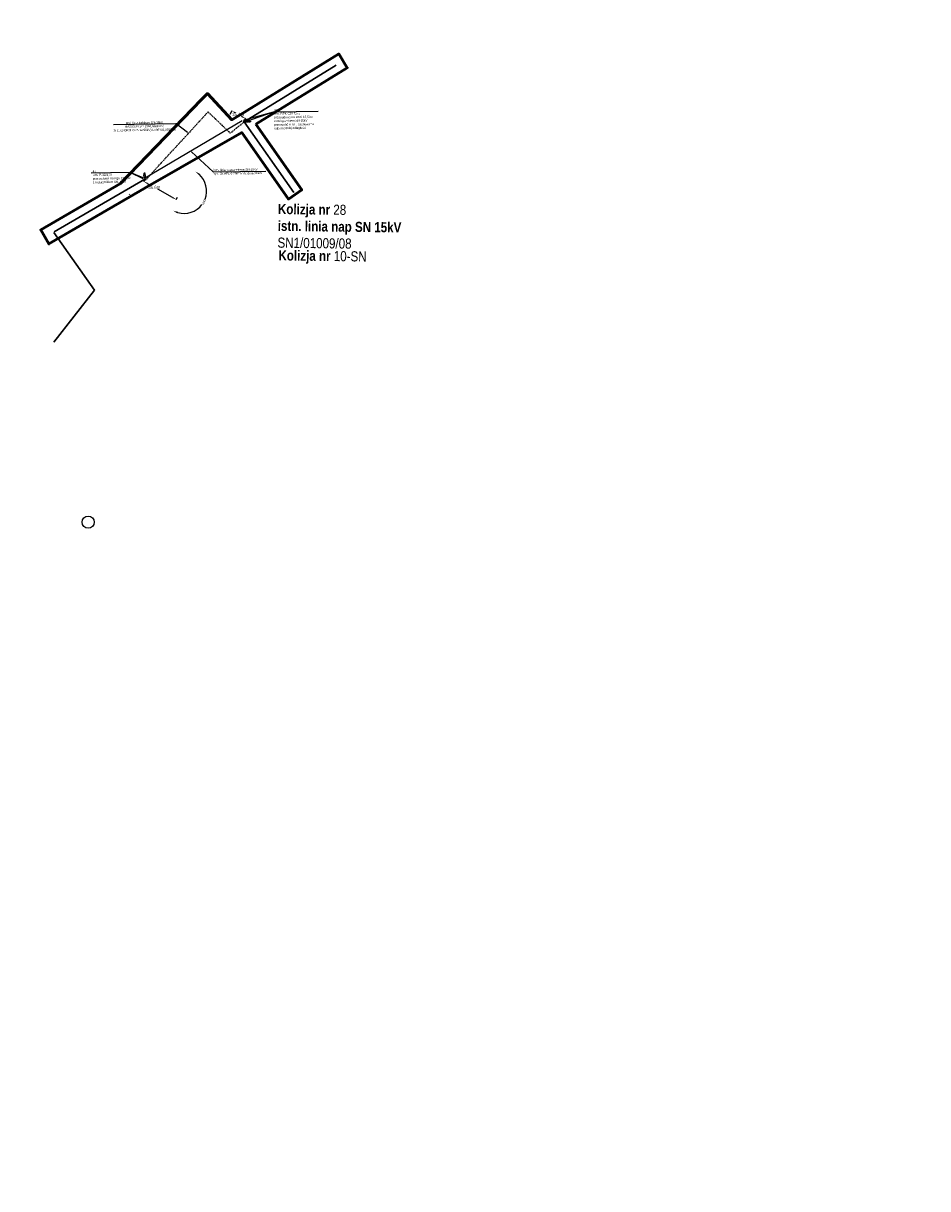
# Model space of a CAD drawing. Header units: millimetres. Extents: x 6504137 to 6515825, y 5737606 to 5784558.
# Tile 30 of 115: x 6510420 to 6511315, y 5756146 to 5757299. Entities that reach past the tile are written whole.
import ezdxf
from ezdxf import colors
from ezdxf.entities.mleader import LeaderData, LeaderLine
from ezdxf.math import Vec2, Vec3

# ---------------------------------------------------------------- set-up
doc = ezdxf.new("R2010")
doc.units = ezdxf.units.MM
doc.linetypes.add('KRESKAKROPKA', pattern=[1, 0.5, -0.25, 0, -0.25])
for name, color, linetype in [('#Nr Działek', 6, 'Continuous'), ('- kolizja linia SN', 1, 'Continuous'), ('_-demontaż', 1, 'DEMONTAZ'), ('_Kąt załomu', 7, 'Continuous'), ('_Opisy', 7, 'Continuous')]:
    doc.layers.add(name, color=color, linetype=linetype)
for name, color, linetype, lineweight in [('-Linia kablowa SN', 1, 'KRESKAKROPKA', 30), ('_trasa_slupy', 1, 'Continuous', 20), ('_Zakres mapy projektowej', 4, 'Continuous', 50)]:
    doc.layers.add(name, color=color, linetype=linetype, lineweight=lineweight)
doc.layers.add('-wymiary', color=7, linetype='Continuous', lineweight=35, true_color=0x000000)
doc.layers.add('istn. linia nap.', color=7, linetype='Continuous', lineweight=0, true_color=0x000000)
doc.styles.add('Arial_Narr', font='ARIALN.TTF')
doc.styles.add('GEO-INFO', font='arial.ttf')
doc.styles.get("Standard").update_dxf_attribs({"font": 'ARIALN.TTF'})
doc.linetypes.add('DEMONTAZ', pattern='A,1,["x",Standard,S=1,R=0,X=-0.1,Y=-0.35],1', length=2)
doc.dimstyles.new('Kat załomu', dxfattribs={"dimtxt": 2.2, "dimasz": 5, "dimexe": 0.18, "dimexo": 0.0625, "dimtad": 0, "dimtih": 1, "dimtoh": 1, "dimdec": 4, "dimzin": 0, "dimdsep": 46, "dimtxsty": 'Standard', "dimcen": 0.9, "dimse1": 1, "dimse2": 1, "dimadec": 0, "dimazin": 0, "dimtfac": 1, "dimtdec": 4, "dimtofl": 0, "dimtmove": 0, "dimatfit": 3, "dimfxl": 1, "dimtolj": 1, "dimtzin": 0, "dimarcsym": 0})
doc.dimstyles.new('McRobic', dxfattribs={"dimtxt": 3, "dimasz": 4, "dimexe": 0.5, "dimexo": 0.04, "dimgap": 0.4, "dimtad": 0, "dimtih": 1, "dimtoh": 1, "dimdec": 1, "dimrnd": 0.01, "dimzin": 0, "dimdsep": 46, "dimtxsty": 'Standard', "dimcen": 0.09, "dimadec": 0, "dimazin": 0, "dimtfac": 1, "dimtdec": 1, "dimtofl": 0, "dimtmove": 0, "dimatfit": 3, "dimfxl": 1, "dimtolj": 1, "dimtzin": 0, "dimlwd": 25, "dimlwe": 25, "dimarcsym": 0})

# ---------------------------------------------------------------- blocks, each defined once
blk = doc.blocks.new('*D40')
at = {"layer": '_Kąt załomu', "color": 0, "lineweight": -2, "transparency": 16777216}
for start, end in [(315.0348, 4.8654), (251.7152, 301.5499)]:
    blk.add_arc((6510844, 5757608.5), 26.4, start, end, dxfattribs=at)
at = {"layer": '_Kąt załomu', "color": 0, "transparency": 16777216}
for points in [[(6510869.5, 5757610.6), (6510871.2, 5757610.9), (6510869.4, 5757615.7)], [(6510835.4, 5757582.7), (6510836, 5757584.2), (6510831.1, 5757585.4)]]:
    blk.add_solid(points, dxfattribs=at)
at = {"layer": 'Defpoints', "color": 0, "transparency": 16777216}
for p in [(6513068.9, 5758234.5), (6510844, 5757608.5), (6510851.2, 5757583.1), (6510579.3, 5757133.6)]:
    blk.add_point(p, dxfattribs=at)
at = {"layer": '_Kąt załomu', "color": 0, "transparency": 16777216, "insert": (6510860.4, 5757587.8), "char_height": 2.2, "attachment_point": 5, "rotation": 218}
blk.add_mtext('\\A1;135°', dxfattribs=at)
blk = doc.blocks.new('*D41')
at = {"layer": '_Kąt załomu', "color": 0, "lineweight": -2, "transparency": 16777216}
for start, end in [(338.8473, 48.0012), (253.7, 322.8509)]:
    blk.add_arc((6510579.3, 5757133.6), 22.3, start, end, dxfattribs=at)
at = {"layer": '_Kąt załomu', "color": 0, "transparency": 16777216}
for points in [[(6510593.7, 5757149.5), (6510594.7, 5757150.8), (6510590.1, 5757153.1)], [(6510572.7, 5757111.4), (6510573.3, 5757112.9), (6510568.4, 5757114.1)]]:
    blk.add_solid(points, dxfattribs=at)
at = {"layer": 'Defpoints', "color": 0, "transparency": 16777216}
for p in [(6510844, 5757608.5), (6510579.3, 5757133.6), (6510590.7, 5757114.4), (6510151.7, 5756367.4)]:
    blk.add_point(p, dxfattribs=at)
at = {"layer": '_Kąt załomu', "color": 0, "transparency": 16777216, "insert": (6510598.8, 5757122.7), "char_height": 2.2, "attachment_point": 5, "rotation": 241}
blk.add_mtext('\\A1;180°', dxfattribs=at)
blk = doc.blocks.new('*D42')
at = {"layer": '_Kąt załomu', "color": 0, "lineweight": -2, "transparency": 16777216}
for start, end in [(339.0734, 47.5519), (254.0819, 322.5565)]:
    blk.add_arc((6510151.7, 5756367.4), 21.6, start, end, dxfattribs=at)
at = {"layer": '_Kąt załomu', "color": 0, "transparency": 16777216}
for points in [[(6510165.8, 5756382.7), (6510166.7, 5756384), (6510162.2, 5756386.3)], [(6510145.4, 5756345.8), (6510146.1, 5756347.4), (6510141.1, 5756348.5)]]:
    blk.add_solid(points, dxfattribs=at)
at = {"layer": 'Defpoints', "color": 0, "transparency": 16777216}
for p in [(6510579.3, 5757133.6), (6510151.7, 5756367.4), (6510162.7, 5756348.8), (6510028.1, 5756146.4)]:
    blk.add_point(p, dxfattribs=at)
at = {"layer": '_Kąt załomu', "color": 0, "transparency": 16777216, "insert": (6510170.5, 5756356.9), "char_height": 2.2, "attachment_point": 5, "rotation": 241}
blk.add_mtext('\\A1;180°', dxfattribs=at)
blk = doc.blocks.new('*D141')
at = {"layer": '-wymiary', "color": 0, "linetype": 'Continuous', "lineweight": 25, "transparency": 16777216}
for p, q in [((6510625.1, 5757209.7), (6510627, 5757213.1)), ((6510638.6, 5757202.2), (6510640.5, 5757205.6))]:
    blk.add_line(p, q, dxfattribs=at)
at = {"layer": '-wymiary', "color": 0, "lineweight": 25, "transparency": 16777216}
for p, q in [((6510630.3, 5757210.7), (6510629.1, 5757211.3)), ((6510636.7, 5757207.1), (6510636, 5757207.5))]:
    blk.add_line(p, q, dxfattribs=at)
at = {"layer": '-wymiary', "color": 0, "transparency": 16777216}
for points in [[(6510630.6, 5757211.3), (6510630, 5757210.1), (6510626.8, 5757212.7)], [(6510636.4, 5757206.5), (6510637.1, 5757207.7), (6510640.2, 5757205.1)]]:
    blk.add_solid(points, dxfattribs=at)
at = {"layer": 'Defpoints', "color": 0, "transparency": 16777216}
for p in [(6510625.1, 5757209.7), (6510626.8, 5757212.7), (6510638.5, 5757202.1)]:
    blk.add_point(p, dxfattribs=at)
at = {"layer": '-wymiary', "color": 0, "transparency": 16777216, "insert": (6510632.6, 5757209.4), "char_height": 3, "attachment_point": 5, "rotation": 0.0213, "style": 'GEO-INFO'}
blk.add_mtext('\\A1;15.4m', dxfattribs=at)
blk = doc.blocks.new('OKRAG_PELNY')
at = {"color": 0}
blk.add_lwpolyline([(0.5, 0), (0.482963, -0.12941), (0.433013, -0.25), (0.353553, -0.353553), (0.25, -0.433013), (0.12941, -0.482963), (0, -0.5), (-0.12941, -0.482963), (-0.25, -0.433013), (-0.353553, -0.353553), (-0.433013, -0.25), (-0.482963, -0.12941), (-0.5, 0), (-0.482963, 0.12941), (-0.433013, 0.25), (-0.353553, 0.353553), (-0.25, 0.433013), (-0.12941, 0.482963), (0, 0.5), (0.12941, 0.482963), (0.25, 0.433013), (0.353553, 0.353553), (0.433013, 0.25), (0.482963, 0.12941)], close=True, dxfattribs=at)
blk = doc.blocks.new('*D142')
at = {"layer": '-wymiary', "color": 0, "linetype": 'Continuous', "lineweight": 25, "transparency": 16777216}
for p, q in [((6510540.7, 5757145), (6510539.3, 5757142.6)), ((6510572.6, 5757127.2), (6510571.2, 5757124.7))]:
    blk.add_line(p, q, dxfattribs=at)
at = {"layer": '-wymiary', "color": 0, "lineweight": 25, "transparency": 16777216}
for p, q in [((6510543, 5757141), (6510546.4, 5757139.1)), ((6510568, 5757127.1), (6510553.4, 5757135.3))]:
    blk.add_line(p, q, dxfattribs=at)
at = {"layer": '-wymiary', "color": 0, "transparency": 16777216}
for points in [[(6510543.4, 5757141.6), (6510542.7, 5757140.5), (6510539.5, 5757143)], [(6510567.6, 5757126.5), (6510568.3, 5757127.7), (6510571.5, 5757125.2)]]:
    blk.add_solid(points, dxfattribs=at)
at = {"layer": 'Defpoints', "color": 0, "transparency": 16777216}
for p in [(6510539.5, 5757143), (6510540.7, 5757145.1), (6510572.6, 5757127.2)]:
    blk.add_point(p, dxfattribs=at)
at = {"layer": '-wymiary', "color": 0, "transparency": 16777216, "insert": (6510549.9, 5757137.2), "char_height": 3, "attachment_point": 5, "rotation": 0.0213, "style": 'GEO-INFO'}
blk.add_mtext('\\A1;36.6m', dxfattribs=at)

msp = doc.modelspace()

# ---------------------------------------------------------------- linework, layer by layer
at = {"layer": '#Nr Działek'}
msp.add_circle((6510484.48, 5756805.83), 6, dxfattribs=at)
at = {"layer": '- kolizja linia SN', "linetype": 'ByBlock'}
for points in [[(6510643.14453, 5757202.14618), (6510644.16008, 5757202.18786), (6510644.12367, 5757203.07527), (6510644.19815, 5757201.26009)], [(6510640.47659, 5757202.03671), (6510641.45408, 5757202.07682), (6510638.84259, 5757201.96508)], [(6510644.61519, 5757201.57616), (6510644.61519, 5757201.57616), (6510644.56248, 5757202.86067)], [(6510644.97882, 5757202.62945), (6510644.97882, 5757202.62945), (6510645.00841, 5757201.90832)], [(6510540.22176, 5757149.54161), (6510540.18186, 5757150.55723), (6510539.29438, 5757150.52236), (6510541.1097, 5757150.59368)], [(6510540.79435, 5757151.01126), (6510540.79435, 5757151.01126), (6510539.50975, 5757150.9608)], [(6510539.7417, 5757151.37674), (6510539.7417, 5757151.37674), (6510540.46288, 5757151.40507)], [(6510540.32658, 5757146.87348), (6510540.28818, 5757147.85104), (6510540.39535, 5757145.23936)]]:
    msp.add_lwpolyline(points, dxfattribs=at)
for points in [[(6510640.45236, 5757202.62732), (6510643.1203, 5757202.7368), (6510643.17102, 5757201.50072), (6510640.50308, 5757201.39124)], [(6510539.73592, 5757146.85028), (6510539.6311, 5757149.51841), (6510540.86727, 5757149.56697), (6510540.97209, 5757146.89884)]]:
    msp.add_lwpolyline(points, close=True, dxfattribs=at)
at = {"layer": '-Linia kablowa SN', "elevation": 100}
msp.add_lwpolyline([(6510540.39535, 5757145.23936), (6510540.39535, 5757145.23936), (6510540.39535, 5757145.23936), (6510540.39535, 5757145.23936), (6510540.39535, 5757145.23936), (6510540.39535, 5757145.23936), (6510540.39535, 5757145.23936), (6510540.39535, 5757145.23936), (6510540.39535, 5757145.23936), (6510540.39535, 5757145.23936), (6510540.39535, 5757145.23936), (6510540.39535, 5757145.23936), (6510540.39535, 5757145.23936), (6510540.39535, 5757145.23936), (6510540.39535, 5757145.23936), (6510540.39535, 5757145.23936), (6510540.39535, 5757145.23936), (6510540.39535, 5757145.23936), (6510540.39535, 5757145.23936), (6510540.39535, 5757145.23936), (6510540.39535, 5757145.23936), (6510540.39535, 5757145.23936), (6510540.39535, 5757145.23936), (6510540.39535, 5757145.23936), (6510540.39535, 5757145.23936), (6510540.39535, 5757145.23936), (6510540.39535, 5757145.23936), (6510540.39535, 5757145.23936), (6510540.39535, 5757145.23936), (6510540.39535, 5757145.23936), (6510540.39535, 5757145.23936), (6510540.39535, 5757145.23936), (6510540.39535, 5757145.23936), (6510540.39535, 5757145.23936), (6510541.54498, 5757144.55945), (6510541.54498, 5757144.55945), (6510541.54498, 5757144.55945), (6510541.54498, 5757144.55945), (6510541.54498, 5757144.55945), (6510541.54498, 5757144.55945), (6510541.54498, 5757144.55945), (6510541.54498, 5757144.55945), (6510541.54498, 5757144.55945), (6510541.54498, 5757144.55945), (6510541.54498, 5757144.55945), (6510541.54498, 5757144.55945), (6510541.54498, 5757144.55945), (6510541.54498, 5757144.55945), (6510541.54498, 5757144.55945), (6510541.54498, 5757144.55945), (6510541.54498, 5757144.55945), (6510541.54498, 5757144.55945), (6510541.54498, 5757144.55945), (6510541.54498, 5757144.55945), (6510541.54498, 5757144.55945), (6510541.54498, 5757144.55945), (6510541.54498, 5757144.55945), (6510541.54498, 5757144.55945), (6510541.54498, 5757144.55945), (6510541.54498, 5757144.55945), (6510541.54498, 5757144.55945), (6510541.54498, 5757144.55945), (6510541.54498, 5757144.55945), (6510541.54498, 5757144.55945), (6510541.54498, 5757144.55945), (6510541.54498, 5757144.55945), (6510541.54498, 5757144.55945), (6510541.54498, 5757144.55945), (6510541.54498, 5757144.55945), (6510541.54498, 5757144.55945), (6510541.54498, 5757144.55945), (6510541.54498, 5757144.55945), (6510541.54498, 5757144.55945), (6510541.54498, 5757144.55945), (6510541.54498, 5757144.55945), (6510541.54498, 5757144.55945), (6510541.54498, 5757144.55945), (6510541.54498, 5757144.55945), (6510541.54498, 5757144.55945), (6510541.54498, 5757144.55945), (6510541.54498, 5757144.55945), (6510541.54498, 5757144.55945), (6510541.54498, 5757144.55945), (6510541.54498, 5757144.55945), (6510541.54498, 5757144.55945), (6510541.54498, 5757144.55945), (6510541.54498, 5757144.55945), (6510541.54498, 5757144.55945), (6510541.54498, 5757144.55945), (6510541.54498, 5757144.55945), (6510541.54498, 5757144.55945), (6510541.54498, 5757144.55945), (6510541.54498, 5757144.55945), (6510541.54498, 5757144.55945), (6510541.54498, 5757144.55945), (6510541.54498, 5757144.55945), (6510541.54498, 5757144.55945), (6510541.54498, 5757144.55945), (6510541.54498, 5757144.55945), (6510541.54498, 5757144.55945), (6510559.9331, 5757164.87752), (6510559.9331, 5757164.87752), (6510559.9331, 5757164.87752), (6510559.9331, 5757164.87752), (6510559.9331, 5757164.87752), (6510559.9331, 5757164.87752), (6510559.9331, 5757164.87752), (6510559.9331, 5757164.87752), (6510559.9331, 5757164.87752), (6510559.9331, 5757164.87752), (6510559.9331, 5757164.87752), (6510559.9331, 5757164.87752), (6510559.9331, 5757164.87752), (6510559.9331, 5757164.87752), (6510559.9331, 5757164.87752), (6510559.9331, 5757164.87752), (6510559.9331, 5757164.87752), (6510559.9331, 5757164.87752), (6510559.9331, 5757164.87752), (6510559.9331, 5757164.87752), (6510559.9331, 5757164.87752), (6510559.9331, 5757164.87752), (6510559.9331, 5757164.87752), (6510559.9331, 5757164.87752), (6510559.9331, 5757164.87752), (6510559.9331, 5757164.87752), (6510559.9331, 5757164.87752), (6510559.9331, 5757164.87752), (6510559.9331, 5757164.87752), (6510559.9331, 5757164.87752), (6510559.9331, 5757164.87752), (6510559.9331, 5757164.87752), (6510559.9331, 5757164.87752), (6510559.9331, 5757164.87752), (6510559.9331, 5757164.87752), (6510559.9331, 5757164.87752), (6510559.9331, 5757164.87752), (6510559.9331, 5757164.87752), (6510559.9331, 5757164.87752), (6510559.9331, 5757164.87752), (6510559.9331, 5757164.87752), (6510559.9331, 5757164.87752), (6510559.9331, 5757164.87752), (6510559.9331, 5757164.87752), (6510559.9331, 5757164.87752), (6510559.9331, 5757164.87752), (6510559.9331, 5757164.87752), (6510559.9331, 5757164.87752), (6510559.9331, 5757164.87752), (6510559.9331, 5757164.87752), (6510559.9331, 5757164.87752), (6510559.9331, 5757164.87752), (6510559.9331, 5757164.87752), (6510559.9331, 5757164.87752), (6510559.9331, 5757164.87752), (6510559.9331, 5757164.87752), (6510559.9331, 5757164.87752), (6510559.9331, 5757164.87752), (6510559.9331, 5757164.87752), (6510559.9331, 5757164.87752), (6510559.9331, 5757164.87752), (6510559.9331, 5757164.87752), (6510559.9331, 5757164.87752), (6510559.9331, 5757164.87752), (6510559.9331, 5757164.87752), (6510559.9331, 5757164.87752), (6510582.34898, 5757189.10829), (6510582.34898, 5757189.10829), (6510582.34898, 5757189.10829), (6510582.34898, 5757189.10829), (6510582.34898, 5757189.10829), (6510582.34898, 5757189.10829), (6510582.34898, 5757189.10829), (6510582.34898, 5757189.10829), (6510582.34898, 5757189.10829), (6510582.34898, 5757189.10829), (6510582.34898, 5757189.10829), (6510582.34898, 5757189.10829), (6510582.34898, 5757189.10829), (6510582.34898, 5757189.10829), (6510582.34898, 5757189.10829), (6510582.34898, 5757189.10829), (6510582.34898, 5757189.10829), (6510582.34898, 5757189.10829), (6510582.34898, 5757189.10829), (6510582.34898, 5757189.10829), (6510582.34898, 5757189.10829), (6510582.34898, 5757189.10829), (6510582.34898, 5757189.10829), (6510582.34898, 5757189.10829), (6510582.34898, 5757189.10829), (6510582.34898, 5757189.10829), (6510582.34898, 5757189.10829), (6510582.34898, 5757189.10829), (6510582.34898, 5757189.10829), (6510582.34898, 5757189.10829), (6510582.34898, 5757189.10829), (6510582.34898, 5757189.10829), (6510582.34898, 5757189.10829), (6510602.73111, 5757211.44417), (6510602.73111, 5757211.44417), (6510602.73111, 5757211.44417), (6510602.73111, 5757211.44417), (6510602.73111, 5757211.44417), (6510602.73111, 5757211.44417), (6510602.73111, 5757211.44417), (6510602.73111, 5757211.44417), (6510602.73111, 5757211.44417), (6510602.73111, 5757211.44417), (6510602.73111, 5757211.44417), (6510602.73111, 5757211.44417), (6510602.73111, 5757211.44417), (6510602.73111, 5757211.44417), (6510602.73111, 5757211.44417), (6510602.73111, 5757211.44417), (6510602.73111, 5757211.44417), (6510602.73111, 5757211.44417), (6510602.73111, 5757211.44417), (6510602.73111, 5757211.44417), (6510602.73111, 5757211.44417), (6510602.73111, 5757211.44417), (6510602.73111, 5757211.44417), (6510602.73111, 5757211.44417), (6510602.73111, 5757211.44417), (6510602.73111, 5757211.44417), (6510602.73111, 5757211.44417), (6510602.73111, 5757211.44417), (6510602.73111, 5757211.44417), (6510602.73111, 5757211.44417), (6510602.73111, 5757211.44417), (6510602.73111, 5757211.44417), (6510602.73111, 5757211.44417), (6510603.11102, 5757211.78562), (6510603.11102, 5757211.78562), (6510603.11102, 5757211.78562), (6510603.11102, 5757211.78562), (6510603.11102, 5757211.78562), (6510603.11102, 5757211.78562), (6510603.11102, 5757211.78562), (6510603.11102, 5757211.78562), (6510603.11102, 5757211.78562), (6510603.11102, 5757211.78562), (6510603.11102, 5757211.78562), (6510603.11102, 5757211.78562), (6510603.11102, 5757211.78562), (6510603.11102, 5757211.78562), (6510603.11102, 5757211.78562), (6510603.11102, 5757211.78562), (6510603.11102, 5757211.78562), (6510603.11102, 5757211.78562), (6510603.11102, 5757211.78562), (6510603.11102, 5757211.78562), (6510603.11102, 5757211.78562), (6510603.11102, 5757211.78562), (6510603.11102, 5757211.78562), (6510603.11102, 5757211.78562), (6510603.11102, 5757211.78562), (6510603.11102, 5757211.78562), (6510603.11102, 5757211.78562), (6510603.11102, 5757211.78562), (6510603.11102, 5757211.78562), (6510603.11102, 5757211.78562), (6510603.11102, 5757211.78562), (6510603.11102, 5757211.78562), (6510603.11102, 5757211.78562), (6510625.0259, 5757190.78546), (6510625.0259, 5757190.78546), (6510625.0259, 5757190.78546), (6510625.0259, 5757190.78546), (6510625.0259, 5757190.78546), (6510625.0259, 5757190.78546), (6510625.0259, 5757190.78546), (6510625.0259, 5757190.78546), (6510625.0259, 5757190.78546), (6510625.0259, 5757190.78546), (6510625.0259, 5757190.78546), (6510625.0259, 5757190.78546), (6510625.0259, 5757190.78546), (6510625.0259, 5757190.78546), (6510625.0259, 5757190.78546), (6510625.0259, 5757190.78546), (6510625.0259, 5757190.78546), (6510625.0259, 5757190.78546), (6510625.0259, 5757190.78546), (6510625.0259, 5757190.78546), (6510625.0259, 5757190.78546), (6510625.0259, 5757190.78546), (6510625.0259, 5757190.78546), (6510625.0259, 5757190.78546), (6510625.0259, 5757190.78546), (6510625.0259, 5757190.78546), (6510625.0259, 5757190.78546), (6510625.0259, 5757190.78546), (6510625.0259, 5757190.78546), (6510625.0259, 5757190.78546), (6510625.0259, 5757190.78546), (6510625.0259, 5757190.78546), (6510625.0259, 5757190.78546), (6510638.84259, 5757201.96508), (6510638.84259, 5757201.96508), (6510638.84259, 5757201.96508), (6510638.84259, 5757201.96508), (6510638.84259, 5757201.96508), (6510638.84259, 5757201.96508), (6510638.84259, 5757201.96508), (6510638.84259, 5757201.96508), (6510638.84259, 5757201.96508), (6510638.84259, 5757201.96508), (6510638.84259, 5757201.96508), (6510638.84259, 5757201.96508), (6510638.84259, 5757201.96508), (6510638.84259, 5757201.96508), (6510638.84259, 5757201.96508), (6510638.84259, 5757201.96508), (6510638.84259, 5757201.96508), (6510638.84259, 5757201.96508), (6510638.84259, 5757201.96508), (6510638.84259, 5757201.96508), (6510638.84259, 5757201.96508), (6510638.84259, 5757201.96508), (6510638.84259, 5757201.96508), (6510638.84259, 5757201.96508), (6510638.84259, 5757201.96508), (6510638.84259, 5757201.96508), (6510638.84259, 5757201.96508), (6510638.84259, 5757201.96508), (6510638.84259, 5757201.96508), (6510638.84259, 5757201.96508), (6510638.84259, 5757201.96508), (6510638.84259, 5757201.96508), (6510638.84259, 5757201.96508)], dxfattribs=at)
at = {"layer": '_-demontaż', "linetype": 'DEMONTAZ', "ltscale": 2}
msp.add_lwpolyline([(6510636.8, 5757203.08), (6510540.05847, 5757145.84065), (6510540.05847, 5757145.84065), (6510540.05847, 5757145.84065), (6510540.05847, 5757145.84065), (6510540.05847, 5757145.84065)], dxfattribs=at)
at = {"layer": '_Opisy', "color": 5}
msp.add_line((6510525.79, 5757129.89), (6510525.43589, 5757130.24299), dxfattribs=at)
at = {"layer": '_Zakres mapy projektowej'}
msp.add_lwpolyline([(6510650.24981, 5757199.57187), (6510695.69969, 5757134.64785), (6510682.59227, 5757125.47204), (6510636.47705, 5757191.34648), (6510546.05986, 5757139.48857), (6510445.62584, 5757081.16425), (6510437.59087, 5757095.00041), (6510516.4713, 5757140.80807), (6510596.35256, 5757223.59804), (6510602.49767, 5757229.84226), (6510626.48764, 5757204.06195), (6510634.76906, 5757208.81168), (6510732.28463, 5757269.10303), (6510740.69869, 5757255.49408)], close=True, dxfattribs=at)
at = {"layer": 'istn. linia nap.', "color": 18, "linetype": 'Continuous', "lineweight": 30, "true_color": 0x000000}
for p, q in [((6510638.84259, 5757201.96508), (6510729.62867, 5757257.93195)), ((6510638.84259, 5757201.96508), (6510687.78329, 5757132.03571)), ((6510450.96575, 5757093.12688), (6510540.39535, 5757145.23936)), ((6510490.8747, 5757035.3639), (6510450.61375, 5757092.54208)), ((6510450.65, 5756984.11), (6510490.8747, 5757035.3639))]:
    msp.add_line(p, q, dxfattribs=at)

# ---------------------------------------------------------------- block references
at = {"layer": '-Linia kablowa SN', "color": 1, "lineweight": 18}
for p, xscale, yscale, rotation in [((6510638.84259, 5757201.96508), 0.7000000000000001, 0.7000000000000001, 269.6972132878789), ((6510540.39535, 5757145.23936), 0.7, 0.7, 359.5972016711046)]:
    msp.add_blockref('OKRAG_PELNY', p, dxfattribs=dict(at, xscale=xscale, yscale=yscale, rotation=rotation))

# ---------------------------------------------------------------- texts
at = {"layer": '_trasa_slupy', "insert": (6510672.3058, 5757120.80319), "char_height": 10, "width": 348.1955042, "attachment_point": 1, "rotation": 359.20502598, "style": 'Arial_Narr'}
msp.add_mtext('{\\fArial Narrow|b1|i0|c238|p34;Kolizja nr }28\\P{\\fArial Narrow|b1|i0|c238|p34;istn. linia nap SN 15kV\\P}SN1/01009/08', dxfattribs=at)
at = {"layer": '_trasa_slupy', "color": 5, "insert": (6510672.7903, 5757074.92903), "char_height": 10, "width": 348.1955042, "attachment_point": 1, "rotation": 359.20502598, "style": 'Arial_Narr'}
msp.add_mtext('{\\fArial Narrow|b1|i0|c238|p34;Kolizja nr }10-SN', dxfattribs=at)

# ---------------------------------------------------------------- dimensions: what is measured, and where the dimension line sits
at = {"layer": '-wymiary', "color": 7, "linetype": 'Continuous'}
for base, p1, p2, angle, picture, middle in [((6510626.79393, 5757212.65486), (6510638.54041, 5757202.14168), (6510625.12072, 5757209.67375), 150.69579392, '*D141', (6510632.577, 5757209.409)), ((6510539.54215, 5757142.99581), (6510572.61177, 5757127.22332), (6510540.69753, 5757145.06276), 150.7956482, '*D142', (6510549.90325, 5757137.20415))]:
    dim = msp.add_linear_dim(base=base, p1=p1, p2=p2, angle=angle, dimstyle='McRobic', override={"dimpost": 'm', "dimtxsty": 'GEO-INFO'}, dxfattribs=at)
    dim.commit()
    dim.dimension.update_dxf_attribs({"geometry": picture, "text_midpoint": middle, "dimtype": 161, "text_rotation": 210})
at = {"layer": '_Kąt załomu'}
for base, center, p1, p2, picture, middle, turn in [((6510851.19469, 5757583.09922), (6510843.98701, 5757608.544), (6513068.902, 5758234.535), (6510579.264, 5757133.586), '*D40', (6510860.37414, 5757587.78709), 218), ((6510590.70513, 5757114.42778), (6510579.264, 5757133.586), (6510843.98701, 5757608.544), (6510151.664, 5756367.395), '*D41', (6510598.75242, 5757122.71686), 241), ((6510162.73588, 5756348.82982), (6510151.664, 5756367.395), (6510579.264, 5757133.586), (6510028.142, 5756146.387), '*D42', (6510170.53622, 5756356.85498), 241)]:
    dim = msp.add_angular_dim_3p(base=base, center=center, p1=p1, p2=p2, dimstyle='Kat załomu', dxfattribs=at)
    dim.commit()
    dim.dimension.update_dxf_attribs({"geometry": picture, "text_midpoint": middle, "text_rotation": turn})

# ---------------------------------------------------------------- leaders
at = {"layer": '_Opisy', "linetype": 'Continuous'}
ml = msp.add_multileader_mtext('Standard', dxfattribs=at)
ml.set_content('{\\fArial|b0|i0|c238|p34;48      \\P\\C256;istn. RPK-12/17,5E\\Pprzebudowa na RKK 13,5/}xx\\Pz rozłącznikiem SN-15kV\\Pprzesunąć w celu zachowania\\Podpowiedniej odległości', color=256)
ml.set_leader_properties()
ml.build(insert=Vec2(0, 0))
ml.multileader.update_dxf_attribs({"text_left_attachment_type": 6, "text_right_attachment_type": 6, "dogleg_length": 0.36, "arrow_head_size": 1.2, "scale": 0.8})
ctx = ml.context
ctx.base_point, ctx.scale, ctx.char_height, ctx.arrow_head_size, ctx.landing_gap_size, ctx.plane_origin, ctx.plane_x_axis, ctx.plane_y_axis = Vec3(6510668.24099, 5757211.90854), 0.8, 2.16, 1.2, 0.072, Vec3(6510565.50933, 5757325.31462), Vec3(0.9998922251, 0.0146812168), Vec3(-0.0146812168, 0.9998922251)
ctx.left_attachment, ctx.right_attachment = 6, 6
notes = []
notes.append((ctx, [(1, (1, 1, 0), (6510667.95302, 5757211.90431), (0.9998922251, 0.0146812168), 0.288, [(0, [(6510639.18018, 5757201.87271)], 0, []), (1, [(6510637.10133, 5757203.25805)], 0, [])])]))
ctx.mtext.insert, ctx.mtext.text_direction, ctx.mtext.rotation, ctx.mtext.flow_direction = Vec3(6510668.27182, 5757214.71316), Vec3(0.9998922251, 0.0146812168), 0.0146817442, 5
ml = msp.add_multileader_mtext('Standard', dxfattribs=at)
ml.set_content('\\pxqc;{\\fArial|b0|i0|c238|p34;proj. linia kablowa SN-15kV \\PNA2XS(FL)2Y (XRUHAKXS)\\P\\C256;3x (1x240RM C/25 12/20kV) L=00141|00170m }', color=256)
ml.set_leader_properties()
ml.build(insert=Vec2(0, 0))
ml.multileader.update_dxf_attribs({"text_left_attachment_type": 6, "text_right_attachment_type": 6, "dogleg_length": 0.36, "arrow_head_size": 1.2, "scale": 0.8})
ctx = ml.context
ctx.base_point, ctx.scale, ctx.char_height, ctx.arrow_head_size, ctx.landing_gap_size, ctx.plane_origin, ctx.plane_x_axis, ctx.plane_y_axis = Vec3(6510509.07301, 5757198.95933, 10.3), 0.8, 2.16, 1.2, 0.072, Vec3(6510521.40474, 5757306.21245, 10.3), Vec3(0.9998922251, 0.0146812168), Vec3(-0.0146812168, 0.9998922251)
ctx.left_attachment, ctx.right_attachment, ctx.text_align_type = 6, 6, 2
notes.append((ctx, [(1, (1, 1, 0), (6510571.60785, 5757199.87751, 10.3), (-0.9998922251, -0.0146812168), 0.288, [(1, [(6510583.70296, 5757190.59206, 10.3)], 0, [])])]))
ctx.mtext.insert, ctx.mtext.text_direction, ctx.mtext.rotation, ctx.mtext.alignment, ctx.mtext.flow_direction = Vec3(6510540.15487, 5757202.24787, 10.3), Vec3(0.9998922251, 0.0146812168), 0.0146817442, 2, 5
ml = msp.add_multileader_mtext('Standard', dxfattribs=at)
ml.set_content('{\\fArial|b0|i0|c238|p34;istn. linia napowietrzna SN-15kV \\P}typu 3x AFL-6 70mm² do demontażu', color=256)
ml.set_leader_properties()
ml.build(insert=Vec2(0, 0))
ml.multileader.update_dxf_attribs({"text_left_attachment_type": 6, "text_right_attachment_type": 6, "dogleg_length": 0.36, "arrow_head_size": 1.2, "scale": 0.8})
ctx = ml.context
ctx.base_point, ctx.scale, ctx.char_height, ctx.arrow_head_size, ctx.landing_gap_size, ctx.plane_origin, ctx.plane_x_axis, ctx.plane_y_axis = Vec3(6510608.53429, 5757152.51193, 10.3), 0.8, 2.16, 1.2, 0.072, Vec3(6510610.5459, 5756985.28138, 10.3), Vec3(0.9998922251, 0.0146812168), Vec3(-0.0146812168, 0.9998922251)
ctx.left_attachment, ctx.right_attachment = 6, 6
notes.append((ctx, [(1, (1, 1, 0), (6510608.24633, 5757152.50771, 10.3), (0.9998922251, 0.0146812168), 0.288, [(1, [(6510585.8984, 5757172.9629, 10.3)], 0, [])])]))
ctx.mtext.insert, ctx.mtext.text_direction, ctx.mtext.rotation, ctx.mtext.flow_direction = Vec3(6510608.56471, 5757155.34455, 10.3), Vec3(0.9998922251, 0.0146812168), 0.0146817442, 5
ml = msp.add_multileader_mtext('Standard', dxfattribs=at)
ml.set_content('{\\fArial|b0|i0|c238|p34;47      \\P\\C256;istn. P-12/4,3E\\Pprzebudowa na Kgo 13,5/}xx\\Pz rozłącznikiem SN-15kV', color=256)
ml.set_leader_properties()
ml.build(insert=Vec2(0, 0))
ml.multileader.update_dxf_attribs({"text_left_attachment_type": 6, "text_right_attachment_type": 6, "dogleg_length": 0.36, "arrow_head_size": 1.2, "scale": 0.8})
ctx = ml.context
ctx.base_point, ctx.scale, ctx.char_height, ctx.arrow_head_size, ctx.landing_gap_size, ctx.plane_origin, ctx.plane_x_axis, ctx.plane_y_axis = Vec3(6510488.86577, 5757151.29165), 0.8, 2.16, 1.2, 0.072, Vec3(6510388.17797, 5757277.21305), Vec3(0.9998922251, 0.0146812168), Vec3(-0.0146812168, 0.9998922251)
ctx.left_attachment, ctx.right_attachment = 6, 6
notes.append((ctx, [(1, (1, 1, 0), (6510525.94452, 5757151.83607), (-0.9998922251, -0.0146812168), 0.288, [(0, [(6510540.05665, 5757145.15115)], 0, []), (1, [(6510539.86509, 5757146.11582)], 0, [])])]))
ctx.mtext.insert, ctx.mtext.text_direction, ctx.mtext.rotation, ctx.mtext.flow_direction = Vec3(6510488.89685, 5757154.0786), Vec3(0.9998922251, 0.0146812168), 0.0146817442, 5
for ctx, leaders in notes:
    for number, flags, end, landing, length, lines in leaders:
        leader = LeaderData()
        leader.index, (leader.has_last_leader_line, leader.has_dogleg_vector, leader.attachment_direction) = number, flags
        leader.last_leader_point, leader.dogleg_vector, leader.dogleg_length = Vec3(end), Vec3(landing), length
        for number, points, colour, breaks in lines:
            line = LeaderLine()
            line.index, line.vertices, line.color, line.breaks = number, Vec3.list(points), colors.encode_raw_color(colour), breaks
            leader.lines.append(line)
        ctx.leaders.append(leader)

doc.saveas('drawing.dxf')
